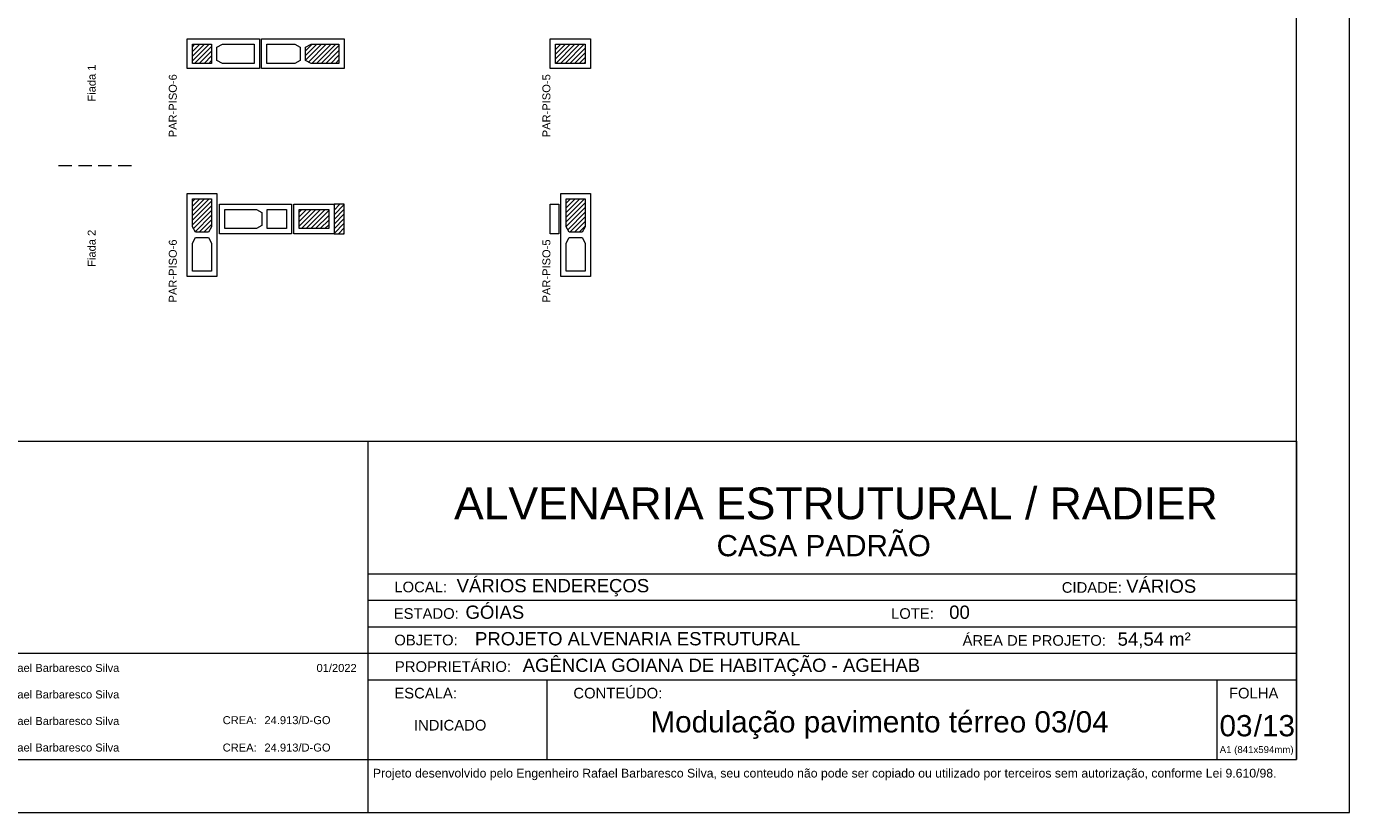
# Model space of a CAD drawing. Header units: millimetres. Extents: x 337 to 624, y -381 to -65.
# Tile 40 of 138: x 397 to 422, y -253 to -238. Entities that reach past the tile are written whole.
import ezdxf
from ezdxf.enums import TextEntityAlignment as Align

# ---------------------------------------------------------------- set-up
doc = ezdxf.new("R2010")
doc.units = ezdxf.units.MM
doc.header["$MEASUREMENT"] = 0
doc.linetypes.add('Dashed2', pattern=[0.375, 0.25, -0.125])
doc.layers.get('0').update_dxf_attribs({"lineweight": 5})
for name, color, linetype, lineweight in [('PA-Ajustes', 8, 'Continuous', 5), ('PA-Graute', 8, 'Continuous', 0), ('PA-Piso', 7, 'Continuous', 20), ('PE-Contrafiamento L', 1, 'Continuous', 13), ('PE-Inteiro', 7, 'Continuous', 5), ('PE-Meio', 1, 'Continuous', 5), ('PE-Paredes', 1, 'Continuous', 5), ('PE-Pastilha', 3, 'Continuous', 5), ('PRANCHA 01', 7, 'Continuous', 20)]:
    doc.layers.add(name, color=color, linetype=linetype, lineweight=lineweight)
doc.layers.add('PDF_Text', color=7, linetype='Continuous')
doc.styles.add('Arial', font='arial.ttf')
doc.styles.add('PDF Arial', font='arial.ttf')
pattern_1 = [(45, (426.02578, -333.74072), (-0.044194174, 0.044194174), [])]

# ---------------------------------------------------------------- blocks, each defined once
blk = doc.blocks.new('Carimbo_Rafael_2022')
at = {"color": 0}
for p, q in [((524.018, -54.927), (551.818, -54.927)), ((524.018, -60.927), (551.818, -60.927))]:
    blk.add_line(p, q, dxfattribs=at)
for p, q in [((534.318, -54.927), (534.318, -60.927)), ((534.318, -54.927), (534.318, -60.927)), ((551.818, -54.927), (551.818, -60.927)), ((534.318, -57.427), (551.818, -57.427)), ((534.318, -57.927), (551.818, -57.927)), ((534.318, -58.427), (551.818, -58.427)), ((524.018, -58.927), (534.318, -58.927)), ((534.318, -58.927), (551.818, -58.927)), ((534.318, -59.427), (551.818, -59.427)), ((537.692, -59.427), (537.692, -60.927)), ((550.318, -59.427), (550.318, -60.927))]:
    blk.add_line(p, q)
at = {"color": 152, "true_color": 0x0063c7, "style": 'Arial'}
for s, height, p in [('ALVENARIA ESTRUTURAL / RADIER', 0.6, (535.944, -56.402)), ('CASA PADRÃO', 0.4, (540.891, -57.098)), ('VÁRIOS ENDEREÇOS', 0.25, (535.992, -57.777)), ('VÁRIOS', 0.25, (548.609, -57.786)), ('GÓIAS', 0.25, (536.159, -58.277)), ('00', 0.25, (545.274, -58.277)), ('PROJETO ALVENARIA ESTRUTURAL', 0.25, (536.338, -58.777)), ('54,54 m²', 0.25, (548.448, -58.784)), ('AGÊNCIA GOIANA DE HABITAÇÃO - AGEHAB', 0.25, (537.237, -59.277)), ('/13', 0.4, (551.013, -60.49)), ('INDICADO', 0.2, (535.187, -60.381))]:
    blk.add_text(s, height=height, dxfattribs=at).set_placement(p)
at = {"style": 'Arial'}
for s, height, p in [('LOCAL:', 0.2, (534.818, -57.777)), ('CIDADE:', 0.2, (547.395, -57.786)), ('ESTADO:', 0.2, (534.807, -58.277)), ('LOTE:', 0.2, (544.178, -58.277)), ('OBJETO:', 0.2, (534.818, -58.777)), ('ÁREA DE PROJETO:', 0.2, (545.526, -58.784)), ('PROPRIETÁRIO:', 0.2, (534.829, -59.277)), ('Eng. Civil - Rafael Barbaresco Silva', 0.15, (526.318, -59.277)), ('01/2022', 0.15, (533.352, -59.277)), ('ESCALA:', 0.2, (534.818, -59.777)), ('CONTEÚDO:', 0.2, (538.192, -59.777)), (' FOLHA', 0.2, (550.468, -59.777)), ('Eng. Civil - Rafael Barbaresco Silva', 0.15, (526.318, -59.777)), ('Eng. Civil - Rafael Barbaresco Silva', 0.15, (526.318, -60.277)), ('CREA:', 0.15, (531.584, -60.261)), ('24.913/D-GO', 0.15, (532.371, -60.261)), ('Eng. Civil - Rafael Barbaresco Silva', 0.15, (526.318, -60.777)), ('CREA:', 0.15, (531.584, -60.777)), ('24.913/D-GO', 0.15, (532.371, -60.777))]:
    blk.add_text(s, height=height, dxfattribs=at).set_placement(p)
at = {"layer": 'PDF_Text', "insert": (550.371, -60.845), "char_height": 0.13, "attachment_point": 7, "line_spacing_factor": 0.76943, "style": 'PDF Arial'}
blk.add_mtext('A1 (841x594mm)', dxfattribs=at)
at = {"layer": 'PDF_Text', "insert": (534.414, -61.318), "char_height": 0.165, "attachment_point": 7, "style": 'PDF Arial'}
blk.add_mtext('Projeto desenvolvido pelo Engenheiro Rafael Barbaresco Silva, seu conteudo não pode ser copiado ou utilizado por terceiros sem autorização, conforme Lei 9.610/98.', dxfattribs=at)

msp = doc.modelspace()

# ---------------------------------------------------------------- hatches: boundary and pattern name
at = {"layer": 'PA-Ajustes', "linetype": 'Continuous'}
h = msp.add_hatch(dxfattribs=at)
h.set_pattern_fill('ANSI31', color=8, scale=0.5, style=0)
h.set_pattern_definition(pattern_1)
h.paths.add_polyline_path([(402.3968, -241.4702), (402.3968, -242.0302), (402.5888, -242.0302), (402.5888, -241.4702)])
at = {"layer": 'PA-Graute', "linetype": 'Continuous'}
h = msp.add_hatch(dxfattribs=at)
h.set_pattern_fill('ANSI31', color=8, scale=0.5, style=0)
h.set_pattern_definition(pattern_1)
h.paths.add_polyline_path([(399.7288, -238.4573), (400.0888, -238.4573), (400.0888, -238.8173), (399.7288, -238.8173)])
h = msp.add_hatch(dxfattribs=at)
h.set_pattern_fill('ANSI31', color=8, scale=0.5, style=0)
h.set_pattern_definition(pattern_1)
h.paths.add_polyline_path([(402.4888, -238.8173), (401.9628, -238.8173), (401.8588, -238.7613), (401.8588, -238.5133), (401.9628, -238.4573), (402.4888, -238.4573)])
h = msp.add_hatch(dxfattribs=at)
h.set_pattern_fill('ANSI31', color=8, scale=0.5, style=0)
h.set_pattern_definition(pattern_1)
h.paths.add_polyline_path([(407.1288, -238.8173), (406.5688, -238.8173), (406.5688, -238.4573), (407.1288, -238.4573)])
h = msp.add_hatch(dxfattribs=at)
h.set_pattern_fill('ANSI31', color=8, scale=0.5, style=0)
h.set_pattern_definition(pattern_1)
h.paths.add_polyline_path([(400.0888, -241.3702), (400.0888, -241.8962), (400.0328, -242.0002), (399.7848, -242.0002), (399.7288, -241.8962), (399.7288, -241.3702)])
h = msp.add_hatch(dxfattribs=at)
h.set_pattern_fill('ANSI31', color=8, scale=0.5, style=0)
h.set_pattern_definition(pattern_1)
h.paths.add_polyline_path([(401.7368, -241.5702), (402.2968, -241.5702), (402.2968, -241.9302), (401.7368, -241.9302)])
h = msp.add_hatch(dxfattribs=at)
h.set_pattern_fill('ANSI31', color=8, scale=0.5, style=0)
h.set_pattern_definition(pattern_1)
h.paths.add_polyline_path([(407.1288, -241.3702), (407.1288, -241.8962), (407.0728, -242.0002), (406.8248, -242.0002), (406.7688, -241.8962), (406.7688, -241.3702)])

# ---------------------------------------------------------------- linework, layer by layer
at = {"layer": 'PA-Ajustes', "linetype": 'Continuous'}
msp.add_lwpolyline([(402.3968, -241.4702), (402.3968, -242.0302), (402.5888, -242.0302), (402.5888, -241.4702)], close=True, dxfattribs=at)
at = {"layer": 'PA-Piso', "linetype": 'Dashed2'}
msp.add_line((398.5788, -240.7452), (397.0788, -240.7452), dxfattribs=at)
at = {"layer": 'PE-Contrafiamento L', "linetype": 'Continuous'}
for p, q in [((399.6288, -238.3573), (400.9888, -238.3573)), ((399.6288, -238.9173), (399.6288, -238.3573)), ((400.9888, -238.3573), (400.9888, -238.9173)), ((400.9888, -238.9173), (399.6288, -238.9173)), ((400.2368, -242.0302), (400.2368, -241.4702)), ((400.2368, -241.4702), (401.5968, -241.4702)), ((401.5968, -241.4702), (401.5968, -242.0302)), ((401.5968, -242.0302), (400.2368, -242.0302))]:
    msp.add_line(p, q, dxfattribs=at)
at = {"layer": 'PE-Contrafiamento L', "linetype": 'Continuous', "lineweight": 5}
for p, q in [((399.7288, -238.4573), (400.0888, -238.4573)), ((399.7288, -238.8173), (399.7288, -238.4573)), ((400.0888, -238.4573), (400.0888, -238.8173)), ((400.1888, -238.5133), (400.2928, -238.4573)), ((400.1888, -238.7613), (400.1888, -238.5133)), ((400.2928, -238.4573), (400.8888, -238.4573)), ((400.8888, -238.4573), (400.8888, -238.8173)), ((400.0888, -238.8173), (399.7288, -238.8173)), ((400.2928, -238.8173), (400.1888, -238.7613)), ((400.8888, -238.8173), (400.2928, -238.8173)), ((400.3368, -241.9302), (400.3368, -241.5702)), ((400.3368, -241.5702), (400.9328, -241.5702)), ((400.9328, -241.5702), (401.0368, -241.6262)), ((401.1368, -241.9302), (401.1368, -241.5702)), ((401.1368, -241.5702), (401.4968, -241.5702)), ((401.4968, -241.5702), (401.4968, -241.9302)), ((401.0368, -241.6262), (401.0368, -241.8742)), ((400.9328, -241.9302), (400.3368, -241.9302)), ((401.0368, -241.8742), (400.9328, -241.9302)), ((401.4968, -241.9302), (401.1368, -241.9302))]:
    msp.add_line(p, q, dxfattribs=at)
at = {"layer": 'PE-Inteiro', "linetype": 'Continuous'}
for p, q in [((401.0288, -238.3573), (402.5888, -238.3573)), ((401.0288, -238.9173), (401.0288, -238.3573)), ((402.5888, -238.3573), (402.5888, -238.9173)), ((402.5888, -238.9173), (401.0288, -238.9173)), ((399.6288, -242.8302), (399.6288, -241.2702)), ((399.6288, -241.2702), (400.1888, -241.2702)), ((400.1888, -241.2702), (400.1888, -242.8302)), ((406.6688, -242.8302), (406.6688, -241.2702)), ((406.6688, -241.2702), (407.2288, -241.2702)), ((407.2288, -241.2702), (407.2288, -242.8302)), ((400.1888, -242.8302), (399.6288, -242.8302)), ((407.2288, -242.8302), (406.6688, -242.8302))]:
    msp.add_line(p, q, dxfattribs=at)
at = {"layer": 'PE-Inteiro', "linetype": 'Continuous', "lineweight": 5}
for p, q in [((401.1288, -238.4573), (401.6548, -238.4573)), ((401.1288, -238.8173), (401.1288, -238.4573)), ((401.6548, -238.4573), (401.7588, -238.5133)), ((401.7588, -238.5133), (401.7588, -238.7613)), ((401.8588, -238.5133), (401.9628, -238.4573)), ((401.8588, -238.7613), (401.8588, -238.5133)), ((401.9628, -238.4573), (402.4888, -238.4573)), ((402.4888, -238.4573), (402.4888, -238.8173)), ((401.6548, -238.8173), (401.1288, -238.8173)), ((401.7588, -238.7613), (401.6548, -238.8173)), ((401.9628, -238.8173), (401.8588, -238.7613)), ((402.4888, -238.8173), (401.9628, -238.8173)), ((399.7288, -241.8962), (399.7288, -241.3702)), ((399.7288, -241.3702), (400.0888, -241.3702)), ((400.0888, -241.3702), (400.0888, -241.8962)), ((406.7688, -241.8962), (406.7688, -241.3702)), ((406.7688, -241.3702), (407.1288, -241.3702)), ((407.1288, -241.3702), (407.1288, -241.8962)), ((399.7848, -242.0002), (399.7288, -241.8962)), ((400.0328, -242.0002), (399.7848, -242.0002)), ((400.0888, -241.8962), (400.0328, -242.0002)), ((406.8248, -242.0002), (406.7688, -241.8962)), ((407.0728, -242.0002), (406.8248, -242.0002)), ((407.1288, -241.8962), (407.0728, -242.0002)), ((399.7288, -242.2042), (399.7848, -242.1002)), ((399.7288, -242.7302), (399.7288, -242.2042)), ((399.7848, -242.1002), (400.0328, -242.1002)), ((400.0328, -242.1002), (400.0888, -242.2042)), ((400.0888, -242.2042), (400.0888, -242.7302)), ((406.7688, -242.2042), (406.8248, -242.1002)), ((406.7688, -242.7302), (406.7688, -242.2042)), ((406.8248, -242.1002), (407.0728, -242.1002)), ((407.0728, -242.1002), (407.1288, -242.2042)), ((407.1288, -242.2042), (407.1288, -242.7302)), ((400.0888, -242.7302), (399.7288, -242.7302)), ((407.1288, -242.7302), (406.7688, -242.7302))]:
    msp.add_line(p, q, dxfattribs=at)
at = {"layer": 'PE-Meio', "linetype": 'Continuous'}
for p, q in [((406.4688, -238.9173), (406.4688, -238.3573)), ((406.4688, -238.3573), (407.2288, -238.3573)), ((407.2288, -238.3573), (407.2288, -238.9173)), ((407.2288, -238.9173), (406.4688, -238.9173)), ((401.6368, -241.4702), (402.3968, -241.4702)), ((401.6368, -242.0302), (401.6368, -241.4702)), ((402.3968, -241.4702), (402.3968, -242.0302)), ((402.3968, -242.0302), (401.6368, -242.0302))]:
    msp.add_line(p, q, dxfattribs=at)
at = {"layer": 'PE-Meio', "linetype": 'Continuous', "lineweight": 5}
for p, q in [((406.5688, -238.8173), (406.5688, -238.4573)), ((406.5688, -238.4573), (407.1288, -238.4573)), ((407.1288, -238.4573), (407.1288, -238.8173)), ((407.1288, -238.8173), (406.5688, -238.8173)), ((401.7368, -241.5702), (402.2968, -241.5702)), ((401.7368, -241.9302), (401.7368, -241.5702)), ((402.2968, -241.5702), (402.2968, -241.9302)), ((402.2968, -241.9302), (401.7368, -241.9302))]:
    msp.add_line(p, q, dxfattribs=at)
at = {"layer": 'PE-Pastilha', "linetype": 'Continuous'}
for p, q in [((406.4688, -241.4702), (406.6288, -241.4702)), ((406.4688, -242.0302), (406.4688, -241.4702)), ((406.6288, -241.4702), (406.6288, -242.0302)), ((406.6288, -242.0302), (406.4688, -242.0302))]:
    msp.add_line(p, q, dxfattribs=at)
at = {"layer": 'PRANCHA 01'}
for points in [[(337.4312, -252.9324), (421.5312, -252.9324), (421.5312, -193.5324), (337.4312, -193.5324), (337.4312, -252.9324)], [(403.0312, -251.9324), (403.0312, -252.9324)], [(403.0312, -251.9324), (403.0312, -252.9324)]]:
    msp.add_lwpolyline(points, dxfattribs=at)
msp.add_lwpolyline([(339.9312, -251.9324), (420.5312, -251.9324), (420.5312, -194.5324), (339.9312, -194.5324)], close=True, dxfattribs=at)

# ---------------------------------------------------------------- block references
msp.add_blockref('Carimbo_Rafael_2022', (-131.2867, -191.0059))

# ---------------------------------------------------------------- texts
at = {"color": 152, "true_color": 0x0063c7, "style": 'Arial'}
msp.add_text('Modulação pavimento térreo 03/04', height=0.4, dxfattribs=at).set_placement((412.6749, -251.4228), align=Align.CENTER)
msp.add_text('03', height=0.4, dxfattribs=at).set_placement((419.0811, -251.4964))
at = {"layer": 'PE-Paredes', "char_height": 0.15, "rotation": 90.00021, "line_spacing_factor": 0.9, "style": 'Arial'}
for s, insert, width, attachment_point in [('Fiada 1', (397.8288, -239.1888), 1.437561, 5), ('PAR-PISO-6', (399.4343, -239.0223), 2.415762, 9), ('PAR-PISO-5', (406.4743, -239.0223), 2.415762, 9), ('Fiada 2', (397.8288, -242.3016), 1.437561, 5), ('PAR-PISO-6', (399.4343, -242.1352), 2.415762, 9), ('PAR-PISO-5', (406.4743, -242.1352), 2.415762, 9)]:
    msp.add_mtext(s, dxfattribs=dict(at, insert=insert, width=width, attachment_point=attachment_point))

doc.saveas('drawing.dxf')
